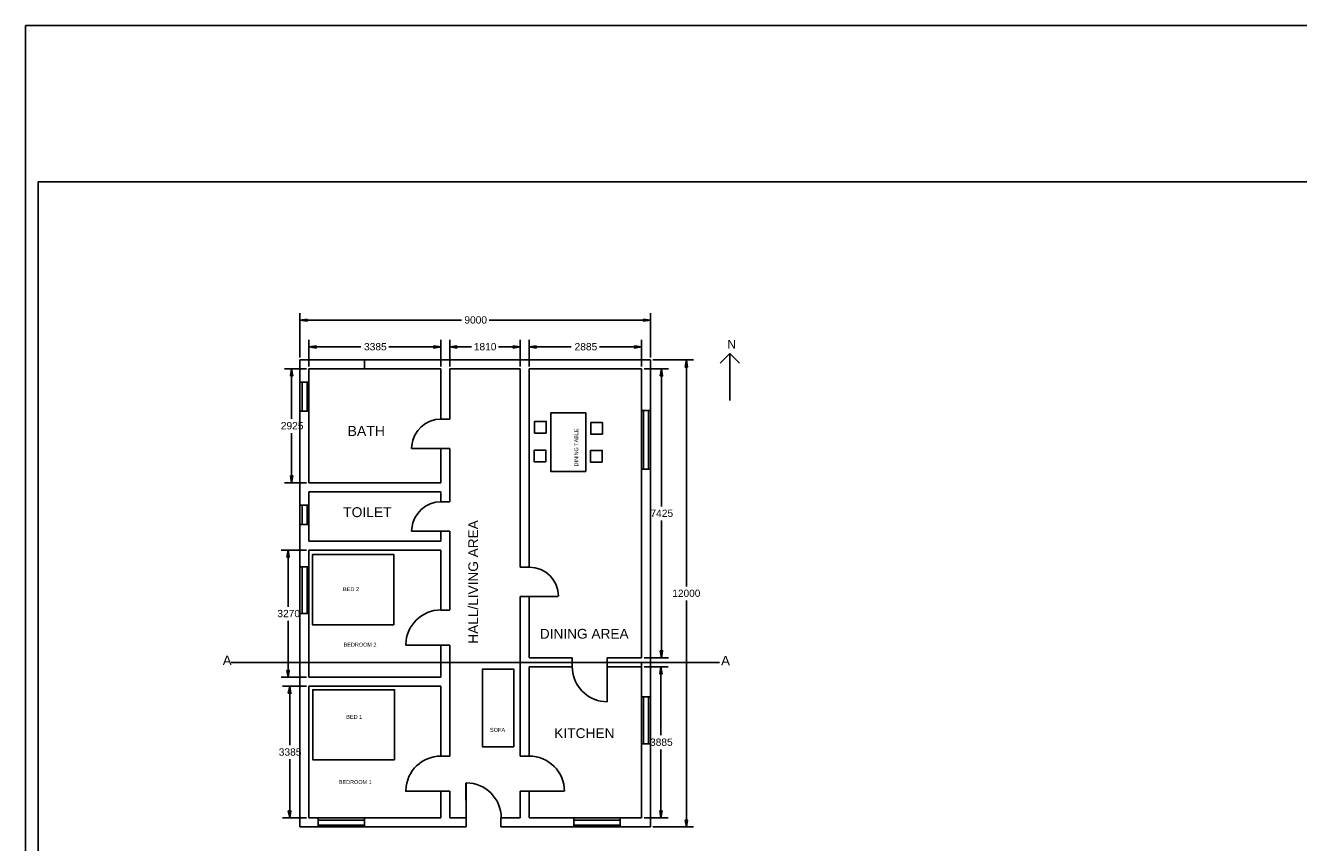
# Model space of a CAD drawing. Header units: millimetres. Extents: x 2 to 416, y 4 to 293.
# Tile 2 of 3: x 2 to 238, y 142 to 293. Entities that reach past the tile are written whole.
import ezdxf

# ---------------------------------------------------------------- set-up
doc = ezdxf.new("R2010")
doc.units = ezdxf.units.MM
doc.header["$MEASUREMENT"] = 0
doc.layers.get('0').update_dxf_attribs({"linetype": 'CONTINUOUS'})
doc.styles.add('Arial$001H0', font='txt')

msp = doc.modelspace()

# ---------------------------------------------------------------- hatches: boundary and pattern name
at = {"true_color": 0x000006}
for points in [[(54.53, 238.8), (54.53, 238.38), (53.21, 238.59)], [(116.84, 238.8), (116.84, 238.38), (118.11, 238.59)], [(56.18, 233.85), (56.18, 233.43), (54.86, 233.64)], [(77.98, 233.85), (77.98, 233.43), (79.29, 233.64)], [(82.25, 233.85), (82.25, 233.43), (80.94, 233.64)], [(92.71, 233.85), (92.71, 233.43), (93.98, 233.64)], [(96.94, 233.85), (96.94, 233.43), (95.67, 233.64)], [(115.15, 233.85), (115.15, 233.43), (116.46, 233.64)], [(124.54, 229.91), (124.97, 229.91), (124.76, 231.22)], [(51.43, 228.26), (51.86, 228.26), (51.65, 229.57)], [(119.93, 228.26), (120.35, 228.26), (120.14, 229.57)], [(51.43, 209.76), (51.86, 209.76), (51.65, 208.45)], [(50.8, 194.69), (51.22, 194.69), (51.01, 196)], [(119.93, 177.33), (120.35, 177.33), (120.14, 176.02)], [(50.8, 173.69), (51.22, 173.69), (51.01, 172.42)], [(119.85, 173.06), (120.27, 173.06), (120.06, 174.37)], [(51.05, 169.46), (51.52, 169.46), (51.31, 170.77)], [(51.05, 147.66), (51.52, 147.66), (51.31, 146.35)], [(119.85, 147.66), (120.27, 147.66), (120.06, 146.35)], [(124.54, 145.97), (124.97, 145.97), (124.76, 144.7)]]:
    msp.add_hatch(color=0, dxfattribs=at).paths.add_polyline_path(points)

# ---------------------------------------------------------------- linework, layer by layer
at = {"color": 0, "linetype": 'Continuous', "lineweight": 25, "true_color": 0x000006}
for p, q in [((53.21, 231.65), (53.21, 239.86)), ((54.53, 238.59), (83.1, 238.59)), ((116.84, 238.59), (88.26, 238.59)), ((118.11, 231.65), (118.11, 239.86)), ((54.86, 230), (54.86, 234.95)), ((56.18, 233.64), (64.47, 233.64)), ((77.98, 233.64), (69.68, 233.64)), ((79.29, 230), (79.29, 234.95)), ((80.94, 230), (80.94, 234.95)), ((82.25, 233.64), (84.96, 233.64)), ((92.71, 233.64), (90, 233.64)), ((93.98, 230), (93.98, 234.95)), ((95.67, 230), (95.67, 234.95)), ((96.94, 233.64), (103.46, 233.64)), ((115.15, 233.64), (108.67, 233.64)), ((116.46, 230), (116.46, 234.95)), ((118.58, 231.22), (126.07, 231.22)), ((54.44, 229.57), (50.33, 229.57)), ((116.92, 229.57), (121.45, 229.57)), ((124.76, 229.91), (124.76, 189.27)), ((51.65, 228.26), (51.65, 220.3)), ((120.14, 228.26), (120.14, 204.09)), ((51.65, 209.76), (51.65, 217.68)), ((54.44, 208.45), (50.33, 208.45)), ((120.14, 177.33), (120.14, 201.46)), ((54.44, 196), (49.7, 196)), ((51.01, 194.69), (51.01, 185.5)), ((124.76, 145.97), (124.76, 186.65)), ((51.01, 173.69), (51.01, 182.88)), ((116.92, 176.02), (121.45, 176.02)), ((54.44, 172.42), (49.7, 172.42)), ((116.92, 174.37), (121.37, 174.37)), ((120.06, 173.06), (120.06, 161.67)), ((54.44, 170.77), (50, 170.77)), ((51.31, 169.46), (51.31, 159.85)), ((120.06, 147.66), (120.06, 159.05)), ((51.31, 147.66), (51.31, 157.23)), ((54.44, 146.35), (50, 146.35)), ((116.92, 146.35), (121.37, 146.35)), ((118.58, 144.7), (126.07, 144.7))]:
    msp.add_line(p, q, dxfattribs=at)
at = {"color": 0, "linetype": 'Continuous', "lineweight": 25, "true_color": 0x000001}
for p, q in [((118.11, 231.22), (53.21, 231.22)), ((53.21, 144.7), (53.21, 231.22)), ((118.11, 144.7), (118.11, 231.22)), ((79.29, 229.57), (79.29, 220.26)), ((93.98, 229.57), (80.94, 229.57)), ((80.94, 229.57), (80.94, 220.26)), ((93.98, 192.83), (93.98, 229.57)), ((116.46, 221.83), (116.46, 229.57)), ((54.86, 221.74), (54.86, 227.12)), ((54.86, 221.74), (54.86, 208.45)), ((116.46, 221.83), (116.46, 210.99)), ((79.29, 214.84), (79.29, 208.45)), ((80.94, 214.84), (80.94, 204.94)), ((116.46, 176.02), (116.46, 210.99)), ((54.86, 208.45), (58.93, 208.45)), ((58.93, 208.45), (64.35, 208.45)), ((64.35, 208.45), (79.29, 208.45)), ((54.86, 206.8), (54.86, 204.34)), ((54.86, 206.8), (58.93, 206.8)), ((64.35, 206.8), (58.93, 206.8)), ((64.35, 206.8), (79.29, 206.8)), ((79.29, 206.8), (79.29, 204.94)), ((54.86, 204.34), (54.86, 200.74)), ((54.86, 200.74), (54.86, 197.65)), ((79.29, 199.52), (79.29, 197.65)), ((80.94, 199.52), (80.94, 184.91)), ((54.86, 197.65), (58.93, 197.65)), ((54.86, 196), (54.86, 192.87)), ((54.86, 196), (58.93, 196)), ((58.93, 197.65), (64.35, 197.65)), ((64.35, 196), (58.93, 196)), ((64.35, 197.65), (79.29, 197.65)), ((64.35, 196), (79.29, 196)), ((79.29, 196), (79.29, 184.91)), ((54.86, 192.87), (54.86, 184.23)), ((93.98, 157.78), (93.98, 187.41)), ((95.67, 176.02), (95.67, 187.41)), ((54.86, 184.23), (54.86, 172.42)), ((79.29, 178.39), (79.29, 172.42)), ((80.94, 178.39), (80.94, 157.78)), ((95.67, 176.02), (103.59, 176.02)), ((110.11, 176.02), (116.46, 176.02)), ((54.86, 172.42), (79.29, 172.42)), ((95.67, 157.78), (95.67, 174.37)), ((95.67, 174.37), (103.59, 174.37)), ((110.11, 174.37), (116.46, 174.37)), ((116.46, 168.78), (116.46, 174.37)), ((54.86, 170.77), (54.86, 146.35)), ((54.86, 170.77), (79.29, 170.77)), ((79.29, 170.77), (79.29, 157.78)), ((116.46, 168.78), (116.46, 160.1)), ((116.46, 146.35), (116.46, 160.1)), ((79.29, 151.3), (79.29, 146.35)), ((80.94, 151.3), (80.94, 146.35)), ((93.98, 146.35), (93.98, 151.3)), ((95.67, 146.35), (95.67, 151.3)), ((54.86, 146.35), (56.56, 146.35)), ((56.56, 146.35), (65.15, 146.35)), ((65.15, 146.35), (79.29, 146.35)), ((80.94, 146.35), (83.99, 146.35)), ((90.42, 146.35), (93.98, 146.35)), ((95.67, 146.35), (116.46, 146.35)), ((112.52, 146.35), (103.93, 146.35)), ((53.21, 144.7), (56.56, 144.7)), ((65.15, 144.7), (56.56, 144.7)), ((65.15, 144.7), (83.99, 144.7)), ((90.42, 144.7), (118.11, 144.7))]:
    msp.add_line(p, q, dxfattribs=at)
at = {"color": 0, "linetype": 'Continuous', "lineweight": 25, "true_color": 0x000007}
for p, q in [((53.21, 231.22), (53.21, 227.12)), ((65.15, 229.57), (65.15, 231.22)), ((118.11, 221.83), (118.11, 231.22)), ((132.8, 232.41), (134.58, 230.63)), ((80.94, 229.57), (80.94, 220.26)), ((54.86, 227.12), (53.21, 227.12)), ((53.21, 227.12), (53.21, 221.74)), ((53.21, 221.74), (53.21, 204.34)), ((118.11, 221.83), (116.46, 221.83)), ((118.11, 210.99), (118.11, 221.83)), ((80.94, 214.84), (80.94, 204.94)), ((118.11, 168.78), (118.11, 210.99)), ((54.86, 204.34), (53.21, 204.34)), ((53.21, 200.74), (53.21, 204.34)), ((79.29, 204.94), (79.29, 204.94)), ((53.21, 200.74), (53.21, 192.87)), ((80.94, 199.52), (80.94, 184.91)), ((54.86, 192.87), (53.21, 192.87)), ((53.21, 184.23), (53.21, 192.87)), ((53.21, 184.23), (53.21, 144.7)), ((79.29, 184.91), (79.29, 184.87)), ((72.81, 178.48), (72.81, 178.39)), ((79.29, 178.39), (72.81, 178.39)), ((80.94, 178.39), (80.94, 157.78)), ((54.86, 175.18), (40.47, 175.18)), ((116.46, 175.18), (130.89, 175.18)), ((118.11, 168.78), (116.46, 168.78)), ((118.11, 160.1), (118.11, 168.78)), ((118.11, 144.7), (118.11, 160.1)), ((80.94, 151.3), (80.94, 146.35)), ((83.99, 146.35), (83.95, 152.82)), ((83.99, 152.82), (83.95, 152.82)), ((56.56, 146.35), (56.56, 144.7)), ((65.15, 144.7), (65.15, 146.35)), ((65.15, 146.35), (65.15, 144.7)), ((83.99, 144.7), (83.99, 146.35)), ((90.42, 146.35), (90.42, 144.7)), ((90.42, 146.35), (90.47, 146.35)), ((83.99, 145.97), (83.99, 145.97)), ((83.99, 145.03), (83.99, 145.03))]:
    msp.add_line(p, q, dxfattribs=at)
at = {"color": 0, "linetype": 'Continuous', "lineweight": 25, "true_color": 0x000004}
for p, q in [((54.86, 227.12), (53.21, 227.12)), ((53.59, 227.12), (53.59, 221.74)), ((54.53, 221.74), (54.53, 227.12)), ((53.21, 221.74), (54.86, 221.74)), ((118.11, 221.83), (116.46, 221.83)), ((116.84, 221.83), (116.84, 210.99)), ((117.77, 210.99), (117.77, 221.83)), ((116.46, 210.99), (118.11, 210.99)), ((53.21, 204.34), (54.86, 204.34)), ((53.59, 200.74), (53.59, 204.34)), ((54.53, 204.34), (54.53, 200.74)), ((53.21, 200.74), (54.86, 200.74)), ((53.21, 192.87), (54.86, 192.87)), ((53.59, 184.23), (53.59, 192.87)), ((54.53, 192.87), (54.53, 184.23)), ((53.21, 184.23), (54.86, 184.23)), ((118.11, 168.78), (116.46, 168.78)), ((116.84, 168.78), (116.84, 160.1)), ((117.77, 160.1), (117.77, 168.78)), ((116.46, 160.1), (118.11, 160.1)), ((56.56, 144.7), (56.56, 146.35)), ((65.15, 144.7), (65.15, 146.35)), ((103.93, 146.35), (103.93, 144.7)), ((112.52, 146.35), (112.48, 144.7)), ((56.56, 145.97), (65.15, 145.97)), ((65.15, 145.03), (56.56, 145.03)), ((103.93, 145.97), (112.52, 145.97)), ((103.93, 145.03), (112.48, 145.03))]:
    msp.add_line(p, q, dxfattribs=at)
at = {"color": 0, "linetype": 'Continuous', "lineweight": 25, "true_color": 0x000003}
for p, q in [((80.94, 220.26), (79.29, 220.26)), ((79.29, 214.84), (80.94, 214.84)), ((80.94, 204.94), (79.29, 204.94)), ((79.29, 199.52), (80.94, 199.52)), ((95.67, 192.83), (93.98, 192.83)), ((93.98, 187.41), (95.67, 187.41)), ((95.67, 187.41), (101.05, 187.41)), ((79.29, 184.87), (80.94, 184.87)), ((79.29, 178.39), (80.94, 178.39)), ((103.59, 174.37), (103.59, 176.02)), ((110.11, 176.02), (110.11, 174.37)), ((110.11, 174.37), (110.11, 167.85)), ((108.88, 167.98), (110.11, 167.85)), ((80.94, 157.78), (79.84, 157.78)), ((95.67, 157.78), (93.98, 157.78)), ((79.29, 151.3), (80.94, 151.3)), ((83.99, 144.7), (83.99, 152.82)), ((93.98, 151.3), (95.67, 151.3)), ((95.67, 151.3), (102.15, 151.3)), ((90.42, 144.7), (90.42, 146.35))]:
    msp.add_line(p, q, dxfattribs=at)
at = {"color": 0, "linetype": 'Continuous', "lineweight": 25, "true_color": 0x000007}
for points in [[(2.37, 293.2), (415.5, 293.2), (415.5, 3.73)], [(415.5, 3.73), (2.37, 3.73), (2.37, 293.2)], [(131.02, 230.63), (132.8, 232.41), (132.8, 223.73)], [(116.46, 174.37), (116.46, 175.18), (54.86, 175.18)]]:
    msp.add_lwpolyline(points, dxfattribs=at)
at = {"color": 0, "linetype": 'Continuous', "lineweight": -2, "true_color": 0x000007}
msp.add_lwpolyline([(4.7, 34.97), (279.48, 34.97), (279.48, 264.2), (4.7, 264.2)], close=True, dxfattribs=at)
at = {"color": 0, "linetype": 'Continuous', "lineweight": -2, "true_color": 0x000006}
for points in [[(54.53, 238.8), (54.53, 238.38), (53.21, 238.59)], [(116.84, 238.8), (116.84, 238.38), (118.11, 238.59)], [(56.18, 233.85), (56.18, 233.43), (54.86, 233.64)], [(77.98, 233.85), (77.98, 233.43), (79.29, 233.64)], [(82.25, 233.85), (82.25, 233.43), (80.94, 233.64)], [(92.71, 233.85), (92.71, 233.43), (93.98, 233.64)], [(96.94, 233.85), (96.94, 233.43), (95.67, 233.64)], [(115.15, 233.85), (115.15, 233.43), (116.46, 233.64)], [(124.54, 229.91), (124.97, 229.91), (124.76, 231.22)], [(51.43, 228.26), (51.86, 228.26), (51.65, 229.57)], [(119.93, 228.26), (120.35, 228.26), (120.14, 229.57)], [(51.43, 209.76), (51.86, 209.76), (51.65, 208.45)], [(50.8, 194.69), (51.22, 194.69), (51.01, 196)], [(119.93, 177.33), (120.35, 177.33), (120.14, 176.02)], [(50.8, 173.69), (51.22, 173.69), (51.01, 172.42)], [(119.85, 173.06), (120.27, 173.06), (120.06, 174.37)], [(51.05, 169.46), (51.52, 169.46), (51.31, 170.77)], [(51.05, 147.66), (51.52, 147.66), (51.31, 146.35)], [(119.85, 147.66), (120.27, 147.66), (120.06, 146.35)], [(124.54, 145.97), (124.97, 145.97), (124.76, 144.7)]]:
    msp.add_lwpolyline(points, close=True, dxfattribs=at)
at = {"color": 0, "linetype": 'Continuous', "lineweight": 25, "true_color": 0x000001}
for points in [[(79.29, 229.57), (54.86, 229.57), (54.86, 227.12)], [(95.67, 192.83), (95.67, 229.57), (116.46, 229.57)]]:
    msp.add_lwpolyline(points, dxfattribs=at)
at = {"color": 0, "linetype": 'Continuous', "lineweight": 25, "true_color": 0x000002}
for points in [[(98.81, 217.68), (98.81, 219.84), (96.65, 219.84), (96.65, 217.68)], [(106.17, 210.57), (106.17, 221.4), (99.65, 221.4), (99.65, 210.57)], [(109.22, 217.47), (109.22, 219.63), (107.06, 219.63), (107.06, 217.47)], [(98.76, 212.34), (98.76, 214.5), (96.6, 214.5), (96.6, 212.34)], [(109.18, 212.3), (109.18, 214.46), (107.02, 214.46), (107.02, 212.3)], [(70.61, 182.16), (70.61, 195.16), (55.5, 195.16), (55.5, 182.16)], [(92.79, 159.55), (92.79, 173.95), (86.99, 173.95), (86.99, 159.55)], [(70.74, 157.14), (70.74, 170.1), (55.58, 170.1), (55.58, 157.14)]]:
    msp.add_lwpolyline(points, close=True, dxfattribs=at)
at = {"color": 0, "linetype": 'Continuous', "lineweight": 25, "true_color": 0x000003}
for points in [[(73.91, 215.35), (73.87, 214.84), (79.29, 214.84)], [(73.91, 200.02), (73.87, 199.52), (79.29, 199.52)], [(72.86, 152.19), (72.81, 151.3), (79.29, 151.3)]]:
    msp.add_lwpolyline(points, dxfattribs=at)
for points in [[(79.31, 220.26), (76.52, 220.26), (74.18, 218.13), (73.94, 215.34)], [(79.31, 204.94), (76.52, 204.94), (74.18, 202.8), (73.94, 200.02)], [(101.09, 187.43), (101.09, 190.41), (98.68, 192.83), (95.69, 192.83)], [(79.31, 184.91), (75.77, 184.91), (72.88, 182.07), (72.81, 178.53)], [(103.63, 174.39), (103.63, 171.28), (105.84, 168.61), (108.89, 168.01)], [(79.87, 157.79), (76.42, 158.09), (73.34, 155.63), (72.87, 152.2)], [(100.29, 155.91), (99.07, 157.13), (97.42, 157.82), (95.69, 157.82)], [(102.19, 151.32), (102.19, 153.04), (101.51, 154.69), (100.29, 155.91)], [(90.47, 146.37), (90.47, 149.93), (87.6, 152.83), (84.04, 152.87)]]:
    msp.add_open_spline(points, degree=3, dxfattribs=at)

# ---------------------------------------------------------------- texts
at = {"color": 0, "true_color": 0x000006, "style": 'Arial$001H0'}
for s, height, p in [('9000', 1.352, (83.65, 237.96)), ('3385', 1.352, (65.07, 233)), ('1810', 1.352, (85.39, 233)), ('2885', 1.352, (104.06, 233)), ('2925', 1.352, (49.66, 218.36)), ('7425', 1.352, (118.11, 202.14)), ('12000', 1.334, (122.17, 187.32)), ('3270', 1.352, (49.02, 183.56)), ('3885', 1.352, (118.03, 159.72)), ('3385', 1.352, (49.28, 157.9))]:
    msp.add_text(s, height=height, dxfattribs=at).set_placement(p)
at = {"color": 0, "true_color": 0x000007, "style": 'Arial$001H0'}
for s, height, p in [('  N', 1.598, (131.11, 233.34)), ('BATH', 1.859, (62.02, 217.13)), ('TOILET', 1.834, (61.21, 202.1)), ('BED 2', 0.74, (61.17, 188.38)), ('DINING AREA', 1.8118, (97.62, 179.58)), ('BEDROOM 2', 0.725, (61.3, 178.1)), ('A', 1.77, (38.9, 174.67)), ('A', 1.77, (131.19, 174.62)), ('BED 1', 0.74, (61.76, 164.72)), ('SOFA', 0.741, (88.39, 162.31)), ('KITCHEN', 1.823, (100.29, 161.16)), ('BEDROOM 1', 0.725, (60.41, 152.65)), ('BEDROOM 1', 0.00143, (66.97, 148.25))]:
    msp.add_text(s, height=height, dxfattribs=at).set_placement(p)
for s, height, p in [('DINING TABLE', 0.7243, (104.73, 211.5)), ('HALL/LIVING AREA', 1.8074, (86.19, 178.65)), ('BEDROOM 1', 0.00143, (63.2, 150.41))]:
    msp.add_text(s, height=height, rotation=90, dxfattribs=at).set_placement(p)

doc.saveas('drawing.dxf')
